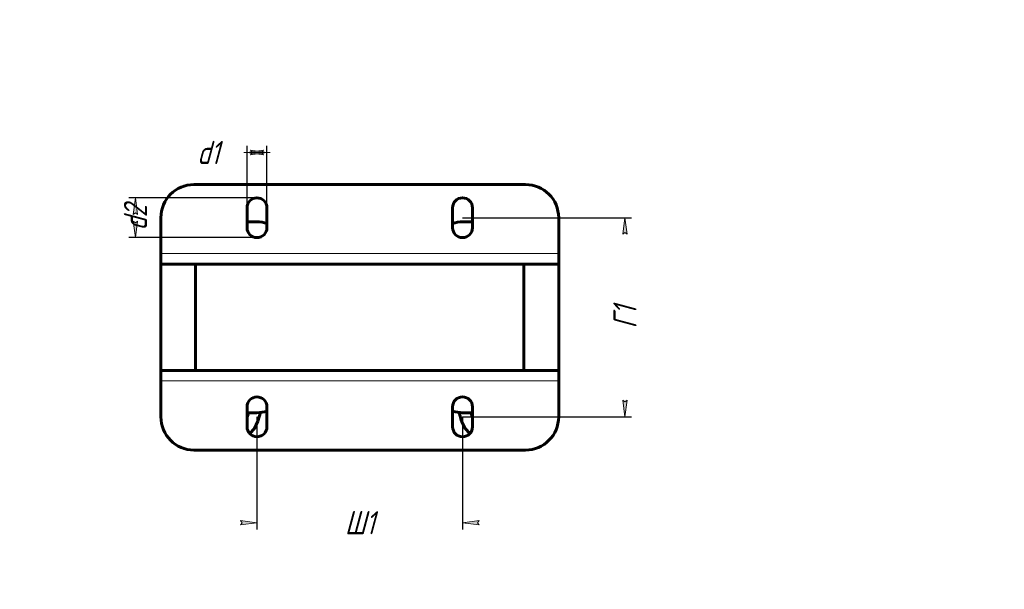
# Model space of a CAD drawing. Header units: millimetres. Extents: x 0 to 297, y 0 to 420.
# Tile 23 of 23: x 0 to 297, y 248 to 420. Entities that reach past the tile are written whole.
import ezdxf

# ---------------------------------------------------------------- set-up
doc = ezdxf.new("R2010")
doc.units = ezdxf.units.MM
doc.linetypes.add('K5LT_BASIC', pattern=[0])
doc.linetypes.add('K5LT_THIN', pattern=[0])
doc.layers.add('Системный слой', color=7, linetype='Continuous')
doc.styles.add('KDIMTEXTSTYLE', font='GOST_AU.SHX', dxfattribs={"width": 0.96, "oblique": 15, "height": 5})
doc.dimstyles.new('KDIMSTYLE (1.00)', dxfattribs={"dimtxt": 5, "dimasz": 1, "dimexe": 2, "dimexo": 0, "dimgap": 1, "dimtad": 1, "dimtxsty": 'KDIMTEXTSTYLE', "dimsah": 1, "dimcen": 0, "dimdle": 1, "dimadec": 0, "dimazin": 0, "dimtfac": 0.667, "dimtmove": 0, "dimatfit": 3, "dimfxl": 1, "dimtvp": 1, "dimtolj": 1, "dimtzin": 0, "dimarcsym": 0})

# ---------------------------------------------------------------- blocks, each defined once
blk = doc.blocks.new('U34')
at = {"layer": 'Системный слой', "color": 150, "linetype": 'K5LT_BASIC', "lineweight": 60, "true_color": 0x0080ff}
for p, q in [((68.5777064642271, 300.1523384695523), (68.73034827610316, 300.5966580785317)), ((68.73034827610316, 300.5966580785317), (68.87296472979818, 301.0726948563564)), ((68.87296472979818, 301.0726948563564), (69.00074509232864, 301.564471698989)), ((69.00074509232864, 301.564471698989), (69.00381850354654, 301.577597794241))]:
    blk.add_line(p, q, dxfattribs=at)
blk = doc.blocks.new('U35')
at = {"layer": 'Системный слой', "color": 150, "linetype": 'K5LT_BASIC', "lineweight": 60, "true_color": 0x0080ff}
for p, q in [((132.5601468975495, 301.6295038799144), (133.2776518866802, 298.9856339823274)), ((133.2776518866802, 298.9856339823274), (134.3254890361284, 296.8343452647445)), ((134.3254890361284, 296.8343452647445), (135.7496238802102, 295.2926170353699)), ((135.7496238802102, 295.2926170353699), (135.7627542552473, 295.2834447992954)), ((135.7627542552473, 295.2834447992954), (135.7693734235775, 295.27903831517))]:
    blk.add_line(p, q, dxfattribs=at)
blk = doc.blocks.new('U36')
at = {"layer": 'Системный слой', "color": 150, "linetype": 'K5LT_BASIC', "lineweight": 60, "true_color": 0x0080ff}
for p, q in [((136.1515944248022, 301.577597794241), (136.2824581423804, 301.0726465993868)), ((136.2824581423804, 301.0726465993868), (136.4252875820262, 300.5976199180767)), ((136.4252875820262, 300.5976199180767), (136.5777064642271, 300.1523384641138))]:
    blk.add_line(p, q, dxfattribs=at)
blk = doc.blocks.new('U37')
at = {"layer": 'Системный слой', "color": 150, "linetype": 'K5LT_BASIC', "lineweight": 60, "true_color": 0x0080ff}
for p, q in [((72.59526603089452, 301.6295038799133), (71.87760837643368, 298.9852141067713)), ((71.87760837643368, 298.9852141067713), (70.82984208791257, 296.8342200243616)), ((69.39001037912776, 295.2816502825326), (69.38603950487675, 295.2790383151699)), ((69.39960938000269, 295.2882848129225), (69.39001037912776, 295.2816502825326)), ((69.40593113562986, 295.2928455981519), (69.39960938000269, 295.2882848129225)), ((69.42942537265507, 295.3102219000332), (69.40593113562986, 295.2928455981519)), ((70.82984208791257, 296.8342200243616), (69.42942537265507, 295.3102219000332))]:
    blk.add_line(p, q, dxfattribs=at)
blk = doc.blocks.new('U38')
at = {"layer": 'Системный слой', "color": 150, "linetype": 'K5LT_BASIC', "lineweight": 60, "true_color": 0x0080ff}
for p, q in [((42.84241234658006, 314.327597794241), (53.07770646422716, 314.327597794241)), ((152.0777064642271, 314.327597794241), (162.3130005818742, 314.327597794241))]:
    blk.add_line(p, q, dxfattribs=at)
blk = doc.blocks.new('U39')
at = {"layer": 'Системный слой', "color": 150, "linetype": 'K5LT_BASIC', "lineweight": 60, "true_color": 0x0080ff}
for p, q in [((53.07770646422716, 346.327597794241), (42.84241234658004, 346.327597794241)), ((162.3130005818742, 346.327597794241), (152.0777064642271, 346.327597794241))]:
    blk.add_line(p, q, dxfattribs=at)
blk = doc.blocks.new('U40')
at = {"layer": 'Системный слой', "color": 7, "linetype": 'K5LT_THIN', "lineweight": 18}
for p, q in [((68.5902502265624, 297.3453631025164), (68.5777064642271, 297.3642334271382)), ((68.86778000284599, 296.0406251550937), (68.5902502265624, 297.3453631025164))]:
    blk.add_line(p, q, dxfattribs=at)
blk = doc.blocks.new('U41')
at = {"layer": 'Системный слой', "color": 7, "linetype": 'K5LT_THIN', "lineweight": 18}
for p, q in [((136.5777064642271, 297.3642334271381), (136.2842690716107, 296.0636428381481)), ((136.2842690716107, 296.0636428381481), (136.2876329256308, 296.0406251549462))]:
    blk.add_line(p, q, dxfattribs=at)
blk = doc.blocks.new('KDIMARROW_01')
at = {"layer": 'Системный слой'}
blk.add_hatch(color=0, dxfattribs=at).paths.add_polyline_path([(-5, -0.6582624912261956), (0, 0), (-5, 0.658262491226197), (-4.5, 5.51091059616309e-16)])
at = {"layer": 'Системный слой', "color": 0, "linetype": 'K5LT_THIN', "lineweight": 18}
for p, q in [((-4.5, 5.51091059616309e-16), (-5, 0.658262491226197)), ((-5, 0.658262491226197), (0, 0)), ((0, 0), (-5, -0.6582624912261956)), ((-5, -0.6582624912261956), (-4.5, 5.51091059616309e-16)), ((0, 0), (-1, 0))]:
    blk.add_line(p, q, dxfattribs=at)
blk = doc.blocks.new('KDIMARROW_02')
at = {"layer": 'Системный слой'}
blk.add_hatch(color=0, dxfattribs=at).paths.add_polyline_path([(4.5, -5.51091059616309e-16), (5, 0.6582624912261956), (0, 0), (5, -0.658262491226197)])
at = {"layer": 'Системный слой', "color": 0, "linetype": 'K5LT_THIN', "lineweight": 18}
for p, q in [((0, 0), (-1, 0)), ((5, 0.6582624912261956), (0, 0)), ((0, 0), (5, -0.658262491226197)), ((0, 0), (7, -8.572527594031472e-16)), ((4.5, -5.51091059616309e-16), (5, 0.6582624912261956)), ((5, -0.658262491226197), (4.5, -5.51091059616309e-16))]:
    blk.add_line(p, q, dxfattribs=at)

msp = doc.modelspace()

# ---------------------------------------------------------------- linework, layer by layer
at = {"layer": 'Системный слой', "color": 150, "linetype": 'K5LT_BASIC', "lineweight": 60, "true_color": 0x0080ff}
for p, q in [((52.57770646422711, 370.327597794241), (152.5777064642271, 370.327597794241)), ((68.5777064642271, 357.327597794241), (68.5777064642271, 363.327597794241)), ((74.57770646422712, 363.327597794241), (74.57770646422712, 357.327597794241)), ((130.5777064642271, 357.327597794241), (130.5777064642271, 363.327597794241)), ((136.5777064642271, 363.327597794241), (136.5777064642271, 357.327597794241)), ((42.57770646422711, 349.527597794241), (42.57770646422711, 360.327597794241)), ((162.5777064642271, 360.327597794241), (162.5777064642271, 349.527597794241)), ((68.5777064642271, 359.077597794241), (71.57770646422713, 359.077597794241)), ((133.5777064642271, 359.077597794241), (136.5777064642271, 359.077597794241)), ((42.57770646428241, 346.4878609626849), (42.57770646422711, 349.527597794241)), ((162.5777064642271, 349.527597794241), (162.5777064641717, 346.4878609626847)), ((42.57770646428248, 314.1673346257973), (42.57770646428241, 346.4878609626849)), ((53.07770646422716, 314.327597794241), (53.07770646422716, 346.327597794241)), ((53.07770646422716, 346.327597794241), (152.0777064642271, 346.327597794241)), ((152.0777064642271, 314.327597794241), (152.0777064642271, 346.327597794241)), ((162.5777064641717, 346.4878609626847), (162.5777064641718, 314.1673346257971)), ((42.57770646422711, 311.127597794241), (42.57770646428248, 314.1673346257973)), ((53.07770646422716, 314.327597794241), (152.0777064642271, 314.327597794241)), ((162.5777064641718, 314.1673346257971), (162.5777064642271, 311.127597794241)), ((42.57770646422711, 300.327597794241), (42.57770646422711, 311.127597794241)), ((162.5777064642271, 311.127597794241), (162.5777064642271, 300.327597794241)), ((68.5777064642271, 297.327597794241), (68.5777064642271, 303.327597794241)), ((74.5777064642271, 303.327597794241), (74.5777064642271, 297.327597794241)), ((130.5777064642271, 297.327597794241), (130.5777064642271, 303.327597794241)), ((136.5777064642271, 303.327597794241), (136.5777064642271, 297.327597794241)), ((71.57770646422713, 301.577597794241), (68.5777064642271, 301.577597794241)), ((136.5777064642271, 301.577597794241), (133.5777064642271, 301.577597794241)), ((152.5777064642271, 290.327597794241), (52.57770646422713, 290.327597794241))]:
    msp.add_line(p, q, dxfattribs=at)
at = {"layer": 'Системный слой', "color": 7, "linetype": 'K5LT_THIN', "lineweight": 18}
for p, q in [((42.57770646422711, 349.527597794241), (162.5777064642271, 349.527597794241)), ((162.5777064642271, 311.127597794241), (42.57770646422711, 311.127597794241))]:
    msp.add_line(p, q, dxfattribs=at)
at = {"layer": 'Системный слой', "color": 150, "linetype": 'K5LT_BASIC', "lineweight": 60, "true_color": 0x0080ff}
for centre, radius, start, end in [((52.57770646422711, 360.327597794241), 10, 90, 180), ((152.5777064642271, 360.327597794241), 10, 0, 90), ((71.57770646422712, 363.327597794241), 3, 0, 180), ((133.5777064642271, 363.327597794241), 3, 0, 180), ((71.57770646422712, 357.327597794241), 3, 180, 0), ((71.57770646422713, 349.077597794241), 10, 72.542396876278, 90), ((133.5777064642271, 349.077597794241), 10, 90, 107.4576031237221), ((133.5777064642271, 357.327597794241), 3, 180, 0), ((71.5777064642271, 303.327597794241), 3, 0, 180), ((133.5777064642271, 303.327597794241), 3, 0, 180), ((52.57770646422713, 300.327597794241), 10, 180, 270), ((71.57770646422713, 311.577597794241), 10, 270, 287.457603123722), ((133.5777064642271, 311.577597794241), 10, 252.5423968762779, 270), ((152.5777064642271, 300.327597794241), 10, 270, 0), ((71.5777064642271, 297.327597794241), 3, 180, 0), ((133.5777064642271, 297.327597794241), 3, 180, 0)]:
    msp.add_arc(centre, radius, start, end, dxfattribs=at)
for centre, major_axis, ratio, start_param, end_param in [((42.84241234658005, 349.527597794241), (-5.878304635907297e-16, -3.200000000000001), 0.2647058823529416, 5.965361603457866, 6.283185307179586), ((162.3130005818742, 349.527597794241), (2.921557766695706e-13, -3.200000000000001), 0.2647058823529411, 0, 0.3178237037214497), ((42.84241234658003, 311.127597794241), (-2.953898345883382e-13, 3.200000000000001), 0.2647058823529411, 0, 0.3178237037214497), ((162.3130005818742, 311.127597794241), (1.959434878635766e-16, 3.200000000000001), 0.2647058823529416, 5.965361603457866, 6.283185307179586)]:
    msp.add_ellipse(centre, major_axis=major_axis, ratio=ratio, start_param=start_param, end_param=end_param, dxfattribs=at)

# ---------------------------------------------------------------- block references
at = {"layer": 'Системный слой'}
for name in ['U39', 'U38', 'U34', 'U37', 'U35', 'U36', 'U40', 'U41']:
    msp.add_blockref(name, (0, 0), dxfattribs=at)

# ---------------------------------------------------------------- dimensions: what is measured, and where the dimension line sits
at = {"layer": 'Системный слой', "color": 7}
for base, p1, p2, location, text, override in [((68.5777064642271, 379.9803759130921), (74.57770646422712, 360.327597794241), (68.5777064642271, 360.327597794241), (56.89735284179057, 379.9803759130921), '\\H7.0;\\W0.965;\\Q15;\\H7.0;\\W0.965;\\Q15;\\Q15;d1', {"dimexo": 0, "dimblk1": 'KDIMARROW_02', "dimblk2": 'KDIMARROW_02', "dimse1": 0, "dimse2": 0, "dimclrt": 7, "dimtolj": 1}), ((71.5777064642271, 268.40759649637), (133.5777064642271, 300.327597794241), (71.5777064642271, 300.327597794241), (102.5777064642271, 268.40759649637), '\\H7.0;\\W0.965;\\Q15;\\H7.0;\\W0.965;\\Q15;\\Q15;Ш1\\Q15;\\H5.00;', {"dimexo": 0, "dimblk1": 'KDIMARROW_01', "dimblk2": 'KDIMARROW_01', "dimse1": 0, "dimse2": 0, "dimclrt": 7, "dimtolj": 1})]:
    msp.add_linear_dim(base=base, p1=p1, p2=p2, location=location, text=text, dimstyle='KDIMSTYLE (1.00)', override=override, dxfattribs=at).render()
for base, p1, p2, location, text in [((34.91673394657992, 366.327597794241), (71.57770646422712, 354.327597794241), (71.57770646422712, 366.327597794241), (34.91673394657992, 360.327597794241), '\\H7.0;\\W0.965;\\Q15;\\H7.0;\\W0.965;\\Q15;\\Q15;d2'), ((182.5718999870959, 360.327597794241), (133.5777064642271, 300.327597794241), (133.5777064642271, 360.327597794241), (182.5718999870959, 330.327597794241), '\\H7.0;\\W0.965;\\Q15;\\H7.0;\\W0.965;\\Q15;\\Q15;Г1\\Q15;\\H5.00;')]:
    msp.add_linear_dim(base=base, p1=p1, p2=p2, angle=90, location=location, text=text, dimstyle='KDIMSTYLE (1.00)', override={"dimexo": 0, "dimblk1": 'KDIMARROW_01', "dimblk2": 'KDIMARROW_01', "dimse1": 0, "dimse2": 0, "dimclrt": 7, "dimtolj": 1}, dxfattribs=at).render()

doc.saveas('drawing.dxf')
